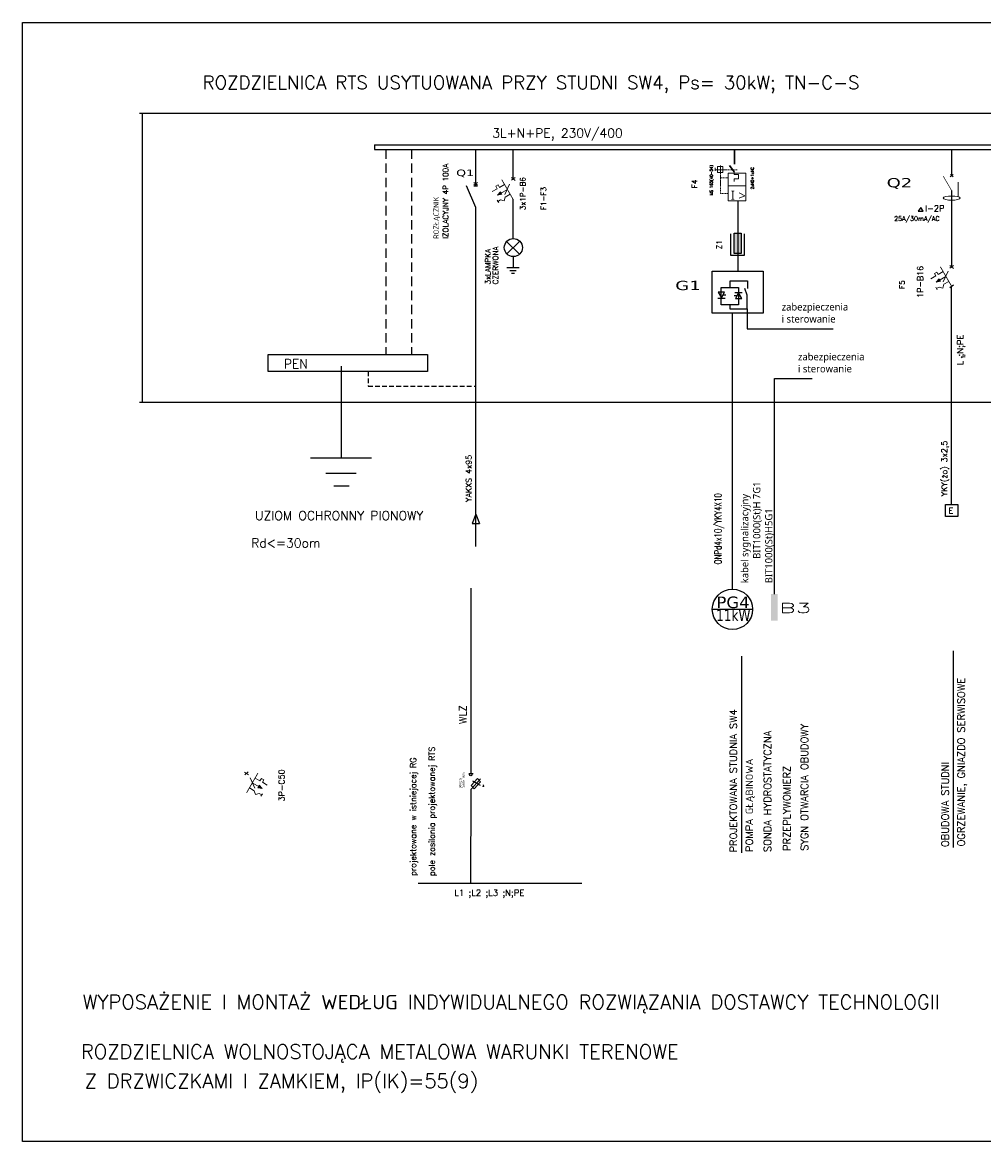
# Model space of a CAD drawing. Header units: millimetres. Extents: x 201 to 4445, y 215 to 3185.
# Tile 1 of 2: x 201 to 2752, y 215 to 3185. Entities that reach past the tile are written whole.
import ezdxf
from ezdxf.enums import TextEntityAlignment as Align

# ---------------------------------------------------------------- set-up
doc = ezdxf.new("R2010")
doc.units = ezdxf.units.MM
doc.linetypes.add('DASHED', pattern=[19.05, 12.7, -6.35])
doc.linetypes.add('HIDDEN', pattern=[0.375, 0.25, -0.125])
for name, color, linetype in [('APARATY_EL', 140, 'Continuous'), ('DACH', 7, 'Continuous'), ('EL', 7, 'Continuous')]:
    doc.layers.add(name, color=color, linetype=linetype)
doc.styles.add('_TCW_TXTSTY_2', font='verdana.ttf')
doc.styles.add('ROMANS', font='romans.shx')
doc.styles.get("Standard").update_dxf_attribs({"font": 'txt.shx'})

# ---------------------------------------------------------------- blocks, each defined once
blk = doc.blocks.new('tojkat')
at = {"layer": 'APARATY_EL', "ltscale": 2}
for p, q in [((151948.7, -41560.9), (151942.1, -41570.7)), ((151942.1, -41570.7), (151955.3, -41570.7)), ((151955.3, -41570.7), (151948.7, -41560.9))]:
    blk.add_line(p, q, dxfattribs=at)
blk = doc.blocks.new('pkzm')
at = {"layer": 'EL', "color": 0, "linetype": 'Continuous', "lineweight": 30, "ltscale": 10, "flags": 128}
for points in [[(687.4, 287.5), (687.4, 255.5)], [(676, 252.4), (686.4, 238.4)]]:
    blk.add_lwpolyline(points, dxfattribs=at)
at = {"layer": 'EL', "color": 0, "linetype": 'Continuous', "lineweight": 13, "ltscale": 10}
blk.add_lwpolyline([(649.7, 250.3), (661.6, 250.3), (661.6, 237.4), (649.7, 237.4)], close=True, dxfattribs=at)
at = {"layer": 'EL', "color": 0, "linetype": 'Continuous', "lineweight": 20, "ltscale": 10, "flags": 128}
for points in [[(655.9, 252.4), (655.9, 234.9)], [(643.5, 243.1), (668.3, 243.1)], [(644.1, 247.1), (644.1, 240.6)], [(672.9, 235.4), (712.5, 235.4), (712.5, 174.8), (673.1, 174.8), (673.1, 235.4)], [(673.1, 207.7), (712.5, 207.7)], [(697.6, 192.3), (710.1, 185.9), (697.1, 180.3)]]:
    blk.add_lwpolyline(points, dxfattribs=at)
at = {"layer": 'EL', "color": 0, "linetype": 'HIDDEN', "lineweight": 18, "ltscale": 10, "flags": 128}
for points in [[(655.9, 234.9), (655.9, 225.3), (673.1, 225.3)], [(655.9, 225.3), (655.9, 190.8), (673.1, 190.8)], [(668.3, 243.1), (693.3, 243.1)]]:
    blk.add_lwpolyline(points, dxfattribs=at)
at = {"layer": 'EL', "color": 0, "linetype": 'Continuous', "lineweight": 13, "ltscale": 10, "flags": 128}
blk.add_lwpolyline([(686.4, 238.4), (686.4, 232.7), (695.7, 232.7), (695.7, 222.9), (686.4, 222.9), (686.4, 217.2)], dxfattribs=at)
at = {"color": 0, "linetype": 'Continuous', "insert": (687.9, 177), "char_height": 20, "width": 15.049, "attachment_point": 1, "rotation": 180.0257}
blk.add_mtext('{\\fTrebuchet MS|b0|i0|c238|p34;I}', dxfattribs=at)

msp = doc.modelspace()

# ---------------------------------------------------------------- hatches: boundary and pattern name
at = {"true_color": 0x4c0000}
h = msp.add_hatch(color=18, dxfattribs=at)
h.dxf.hatch_style = 1
h.set_gradient(color1=(76, 0, 0), one_color=1, tint=1)
h.paths.add_polyline_path([(2090.5, 2570.8), (2108.5, 2570.8), (2108.5, 2624.8), (2090.5, 2624.8)])
at = {"layer": 'APARATY_EL', "lineweight": 0}
for points in [[(1474, 2728.7), (1470.2, 2735.2), (1462.4, 2726.3)], [(2637.8, 2497.5), (2634.1, 2504), (2626.2, 2495.2)], [(825.8, 1153.6), (829.5, 1160.1), (837.4, 1151.3)]]:
    msp.add_hatch(color=0, dxfattribs=at).paths.add_polyline_path(points)

# ---------------------------------------------------------------- linework, layer by layer
at = {"color": 0, "linetype": 'Continuous'}
for p, q in [((2099.5, 2711.4), (2099.5, 2524.3)), ((2085.1, 2412.8), (2085.1, 1680.3)), ((2032.2, 1627.6), (2139.1, 1627.6))]:
    msp.add_line(p, q, dxfattribs=at)
at = {"color": 0}
for p, q in [((2092, 2468.1), (2111.4, 2468.1)), ((2066.2, 2452.2), (2046.8, 2452.2)), ((2068.2, 2460.7), (2060.5, 2460.7)), ((2089.9, 2459.6), (2097.6, 2459.6))]:
    msp.add_line(p, q, dxfattribs=at)
at = {"color": 7, "linetype": 'Continuous'}
for p, q in [((1416.7, 1177.5, 12.1), (1391, 1148.9, 12.1)), ((1416.7, 1159.7, 12.1), (1396.4, 1170.8, 12.1)), ((1393.9, 1149.8, 12.1), (1393.9, 1149.8, 12.1)), ((1393.9, 1149.8, 12.1), (1393.9, 1149.8, 12.1))]:
    msp.add_line(p, q, dxfattribs=at)
at = {"linetype": 'HIDDEN', "ltscale": 100}
for points in [[(1166.2, 2847.4), (1166.2, 2303.5)], [(1233.8, 2847.4), (1233.8, 2303.5)]]:
    msp.add_lwpolyline(points, dxfattribs=at)
for points in [[(2080.7, 2623.2), (2080.7, 2566.5), (2117.6, 2566.5), (2117.6, 2623.2)], [(2124.6, 2424.6), (2124.6, 2371.3), (2353.2, 2371.3)]]:
    msp.add_lwpolyline(points)
for points in [[(2090.5, 2624.8), (2108.5, 2624.8), (2108.5, 2570.8), (2090.5, 2570.8)], [(853.6, 2303.5), (1276.6, 2303.5), (1276.6, 2258.5), (853.6, 2258.5)]]:
    msp.add_lwpolyline(points, close=True)
at = {"color": 0}
for points in [[(2031.9, 2524.3), (2167.1, 2524.3), (2167.1, 2412.8), (2031.9, 2412.8)], [(2056.2, 2453.2), (2064.9, 2468.2), (2047.6, 2468.2)], [(2101.9, 2467.1), (2093.3, 2452.1), (2110.6, 2452.1)]]:
    msp.add_lwpolyline(points, close=True, dxfattribs=at)
for points in [[(2079.4, 2481.4), (2079.4, 2499.1), (2125.8, 2499.1), (2125.8, 2478.5)], [(2055.8, 2481.4), (2101.7, 2481.4), (2101.7, 2435.3), (2055.8, 2435.3), (2055.8, 2481.4)], [(2124.6, 2460.9), (2118.1, 2478.8)], [(2078.7, 2435.3), (2078.7, 2424.6), (2124.6, 2424.6), (2124.6, 2460.9)], [(1391, 1148.9), (1390.7, 900.7)], [(1251.7, 900.7), (1686, 900.7)]]:
    msp.add_lwpolyline(points, dxfattribs=at)
at = {"linetype": 'HIDDEN', "ltscale": 50}
msp.add_lwpolyline([(1118.6, 2258.5), (1118.6, 2219.1), (1404.4, 2219.1)], dxfattribs=at)
at = {"color": 0, "linetype": 'Continuous'}
for points in [[(2196.9, 1667.4), (2196.9, 2239.9), (2297.2, 2239.9)], [(2196.9, 1667.4), (2196.9, 1962.3), (2196.9, 1962.3)]]:
    msp.add_lwpolyline(points, dxfattribs=at)
at = {"color": 7, "linetype": 'Continuous', "elevation": 12.1}
msp.add_lwpolyline([(1417, 1168.9), (1400.2, 1150.5), (1392.1, 1159.4), (1408.9, 1177.8)], close=True, dxfattribs=at)
at = {"color": 0, "linetype": 'Continuous'}
msp.add_circle((2085.5, 1627), 53.5, dxfattribs=at)
msp.add_solid([(2187.9, 1667.4), (2205.9, 1667.4), (2187.9, 1597.1), (2205.9, 1597.1)], dxfattribs=at)
at = {"layer": 'APARATY_EL', "color": 0, "linetype": 'DASHED', "ltscale": 0.07}
for p, q in [((3581.3, 2942.7), (512.5, 2942.7)), ((519.6, 2942.7), (519.6, 2177.1)), ((512.5, 2177.1), (3581.3, 2177.1))]:
    msp.add_line(p, q, dxfattribs=at)
at = {"layer": 'APARATY_EL', "color": 0}
for p, q in [((1135.9, 2859.8), (3148, 2859.8)), ((1136.8, 2847.4), (1136.8, 2859.8)), ((1135.9, 2847.4), (3148, 2847.4)), ((1404.4, 2750.8), (1404.4, 2847.4)), ((1404.4, 2765.3), (1404.4, 2847.4)), ((1504.1, 2768.9), (1504.1, 2847.4)), ((1504.1, 2768.9), (1504.1, 2847.4)), ((2667.3, 2777.7), (2667.3, 2847.4)), ((1404.4, 2693.7), (1380.3, 2750.8)), ((1399.3, 2750.8), (1408.8, 2750.8)), ((1503.3, 2611), (1503.3, 2715.4)), ((1404.4, 1869.1), (1404.4, 2693.7)), ((1486.4, 2603.2), (1520.3, 2569.2)), ((1521.1, 2604), (1487.2, 2570)), ((1503.3, 2563), (1503.3, 2533)), ((1519.5, 2533), (1487.2, 2533)), ((1511.4, 2524.9), (1495.3, 2524.9)), ((1507.6, 2518.2), (1499.5, 2518.2)), ((2667.1, 1905.3), (2667.2, 2484.2)), ((1047, 2272.3), (1047, 2028)), ((1128, 2028), (966.1, 2028)), ((1087.5, 1987.6), (1006.6, 1987.6)), ((1068.4, 1954), (1028, 1954)), ((1404.4, 1879.2), (1394.6, 1854.9)), ((1404.4, 1879.2), (1414.1, 1854.9)), ((1394.6, 1854.9), (1414.1, 1854.9)), ((1404.4, 1794), (1404.4, 1869.1)), ((1391.1, 1683.1), (1391.1, 1191.6, -6)), ((2671.2, 1517), (2671.2, 995.1)), ((2109.2, 1502.6), (2109.2, 980.6))]:
    msp.add_line(p, q, dxfattribs=at)
at = {"layer": 'APARATY_EL', "color": 0, "lineweight": 0}
for p, q in [((1509.3, 2772.6), (1499.2, 2765.4)), ((1499.5, 2773), (1508.7, 2765.3)), ((2671.4, 2780.5), (2663.5, 2775)), ((2663.8, 2780.8), (2670.9, 2774.8)), ((1409.4, 2759.6), (1399.3, 2752.5)), ((1399.6, 2760), (1408.8, 2752.3)), ((1461.4, 2743.1), (1448.4, 2735.6)), ((1457.6, 2749.6), (1461.4, 2743.1)), ((1488.4, 2741.3), (1462.4, 2726.3)), ((1470.2, 2735.2), (1462.4, 2726.3)), ((1467.9, 2746.8), (1464.1, 2753.3)), ((1480.9, 2754.3), (1467.9, 2746.8)), ((1474, 2728.7), (1470.2, 2735.2)), ((1493.9, 2755.2), (1481.3, 2727.4)), ((1493.9, 2755.2), (1481.3, 2727.4)), ((1465.3, 2706.4), (1461.5, 2712.9)), ((1462.4, 2726.3), (1474, 2728.7)), ((1469.9, 2713.4), (1463.4, 2709.6)), ((1463.4, 2709.6), (1465.3, 2706.4)), ((1480.1, 2710.6), (1469.9, 2713.4)), ((1482.9, 2720.9), (1480.1, 2710.6)), ((1495.9, 2728.4), (1482.9, 2720.9)), ((2672.3, 2539.1), (2662.3, 2531.9)), ((2662.6, 2539.4), (2671.8, 2531.7)), ((2625.2, 2511.9), (2612.2, 2504.4)), ((2621.5, 2518.4), (2625.2, 2511.9)), ((2652.2, 2510.2), (2626.2, 2495.2)), ((2634.1, 2504), (2626.2, 2495.2)), ((2626.2, 2495.2), (2637.8, 2497.5)), ((2631.7, 2515.7), (2628, 2522.1)), ((2644.7, 2523.2), (2631.7, 2515.7)), ((2637.8, 2497.5), (2634.1, 2504)), ((2657.8, 2524.1), (2645.1, 2496.3)), ((2657.8, 2524.1), (2645.1, 2496.3)), ((2659.7, 2497.2), (2646.7, 2489.7)), ((2629.1, 2475.2), (2625.4, 2481.7)), ((2633.7, 2482.2), (2627.2, 2478.4)), ((2627.2, 2478.4), (2629.1, 2475.2)), ((2644, 2479.4), (2633.7, 2482.2)), ((2646.7, 2489.7), (2644, 2479.4)), ((791.2, 1195.1), (801.3, 1188)), ((801, 1195.5), (791.8, 1187.8)), ((805.8, 1180.1), (818.5, 1152.3)), ((805.8, 1180.1), (818.5, 1152.3)), ((811.4, 1166.2), (837.4, 1151.3)), ((818.9, 1179.2), (831.9, 1171.7)), ((825.8, 1153.6), (829.5, 1160.1)), ((829.5, 1160.1), (837.4, 1151.3)), ((831.9, 1171.7), (835.6, 1178.2)), ((842.1, 1174.5), (838.4, 1168)), ((838.4, 1168), (851.4, 1160.5)), ((803.9, 1153.3), (816.9, 1145.8)), ((816.9, 1145.8), (819.6, 1135.5)), ((819.6, 1135.5), (829.9, 1138.3)), ((837.4, 1151.3), (825.8, 1153.6)), ((829.9, 1138.3), (836.4, 1134.5)), ((834.5, 1131.3), (838.2, 1137.8)), ((836.4, 1134.5), (834.5, 1131.3))]:
    msp.add_line(p, q, dxfattribs=at)
at = {"layer": 'APARATY_EL', "color": 0, "linetype": 'Continuous', "lineweight": 0}
for p, q in [((1464.1, 2753.3), (1457.6, 2749.6)), ((2628, 2522.1), (2621.5, 2518.4)), ((835.6, 1178.2), (842.1, 1174.5))]:
    msp.add_line(p, q, dxfattribs=at)
at = {"layer": 'APARATY_EL', "color": 0, "ltscale": 0.07}
for p, q in [((2667.2, 2738), (2667.2, 2535.6)), ((2672, 2487.6), (2662, 2480.4))]:
    msp.add_line(p, q, dxfattribs=at)
at = {"layer": 'APARATY_EL', "color": 0, "lineweight": 0, "const_width": 2.21}
for points in [[(1503.3, 2715.4), (1473.4, 2767.3)], [(2667.2, 2484.2), (2637.2, 2536.1)], [(796.4, 1140.3), (826.4, 1192.2)]]:
    msp.add_lwpolyline(points, dxfattribs=at)
at = {"layer": 'APARATY_EL', "color": 0, "linetype": 'Continuous', "lineweight": 0, "const_width": 1.65}
msp.add_lwpolyline([(2667.2, 2738), (2644.8, 2776.7)], dxfattribs=at)
at = {"layer": 'APARATY_EL', "color": 0, "linetype": 'Continuous', "lineweight": 0}
msp.add_lwpolyline([(2684.7, 2760.4, 0, 0, 0), (2667.7, 2760.3, 8.62, 0, 0), (2656.3, 2759.4, 0, 0, 0)], format="xyseb", dxfattribs=at)
msp.add_lwpolyline([(2684.7, 2760.4), (2684.7, 2760.4), (2684.9, 2721.6)], dxfattribs=at)
at = {"layer": 'APARATY_EL', "color": 0}
msp.add_lwpolyline([(2651.1, 1905.3), (2683.2, 1905.3), (2683.2, 1873.1), (2651.1, 1873.1)], close=True, dxfattribs=at)
msp.add_circle((1504.2, 2587), 24, dxfattribs=at)
at = {"layer": 'APARATY_EL', "color": 0, "linetype": 'Continuous', "lineweight": 0}
msp.add_ellipse((2667.2, 2718.2), major_axis=(-22.4, 0), ratio=0.25, dxfattribs=at)
at = {"layer": 'DACH', "color": 9}
msp.add_lwpolyline([(201.5, 3184.5), (4445, 3184.5), (4445, 214.5), (201.5, 214.5)], close=True, dxfattribs=at)
at = {"layer": 'EL', "color": 0, "linetype": 'Continuous', "lineweight": 25, "ltscale": 10, "elevation": -6, "flags": 128}
msp.add_lwpolyline([(1385.7, 1191.6), (1397.4, 1191.6)], dxfattribs=at)
at = {"layer": 'EL', "color": 0, "linetype": 'Continuous', "lineweight": 25, "ltscale": 10}
msp.add_circle((1391.1, 1188.2, -6), 3.41, dxfattribs=at)

# ---------------------------------------------------------------- block references
at = {"layer": 'APARATY_EL', "color": 0}
msp.add_blockref('tojkat', (-149363.5, 44254), dxfattribs=at)
at = {"layer": 'EL', "color": 0, "linetype": 'HIDDEN', "lineweight": 18, "xscale": 1.2, "yscale": 1.2, "zscale": 1.2}
msp.add_blockref('pkzm', (1266.5, 2501.6), dxfattribs=at)

# ---------------------------------------------------------------- texts
at = {"color": 0, "linetype": 'Continuous', "style": '_TCW_TXTSTY_2'}
for s, height, width, p, p2 in [('Q1', 17.23, 1.406482, (1352.5, 2776.7), (1399.9, 2776.7)), ('Q2', 24.62, 1.406482, (2494.8, 2746.8), (2562.5, 2746.8)), ('G1', 24.62, 1.418162, (1933.8, 2474.1), (2001.6, 2474.1)), ('PG4', 30.77, 1.033637, (2043.1, 1630.2), (2131.2, 1630.2)), ('11kW', 30.77, 0.755433, (2042.1, 1596.2), (2133.3, 1596.2))]:
    msp.add_text(s, height=height, dxfattribs=dict(at, width=width)).set_placement(p, p2, align=Align.FIT)
at = {"color": 0, "linetype": 'Continuous', "width": 0.671894}
msp.add_text('ONPd4x10/YKY4X10', height=19.167, rotation=89.9782, dxfattribs=at).set_placement((2056.9, 1746.3), (2056.9, 1935.2), align=Align.FIT)
at = {"color": 0, "linetype": 'Continuous', "width": 1.976771}
msp.add_text('B3', height=25.56, dxfattribs=at).set_placement((2210.3, 1617.8), (2294.5, 1617.8), align=Align.FIT)
at = {"color": 7, "linetype": 'Continuous', "width": 1.258503}
msp.add_text('3', height=4.32, dxfattribs=at).set_placement((1422.6, 1156.5, 30.1), (1426.2, 1156.5, 30.1), align=Align.FIT)
at = {"color": 7, "linetype": 'Continuous', "attachment_point": 1}
for s, insert, char_height, width, rotation in [('{\\fTrebuchet MS|b0|i0|c238|p34;zabezpieczenia\\Pi sterowanie }', (2216.2, 2439.1), 19.167, 225.309, 0.0257), ('{\\fTrebuchet MS|b0|i0|c238|p34;zabezpieczenia\\Pi sterowanie }', (2259.5, 2306.9), 19.167, 225.309, 0.0257), ('{\\fTrebuchet MS|b0|i0|c238|p34;50A/gG\\P3xRBK-160A}', (1360.4, 1152.8, 12.1), 5.565, 30.151, 90)]:
    msp.add_mtext(s, dxfattribs=dict(at, insert=insert, char_height=char_height, width=width, rotation=rotation))
at = {"color": 0, "linetype": 'Continuous', "insert": (2108.5, 1696.2), "char_height": 19.167, "width": 320.603, "attachment_point": 1, "rotation": 90.0257}
msp.add_mtext('{\\fTrebuchet MS|b0|i0|c238|p34;kabel sygnalizacyjny \\P          BIT1000(St)H 7G1\\PBIT1000(St)H5G1}', dxfattribs=at)
at = {"layer": 'APARATY_EL', "color": 0, "style": 'ROMANS'}
for s, height, p in [('ROZDZIELNICA RTS USYTUOWANA PRZY STUDNI SW4, Ps= 30kW; TN-C-S', 35.267, (679.8, 3007.4)), ('3L+N+PE, 230V/400', 23.958, (1448.4, 2878.7)), ('I-2P', 15.97, (2596.6, 2683)), ('25A/30mA/AC', 12.285, (2514.6, 2657.8)), ('PEN ', 23.96, (895.2, 2266.5)), ('UZIOM OCHRONNY PIONOWY', 23.958, (818.8, 1863.8)), ('E', 15.2, (2659.2, 1881.1)), ('Rd<=30om', 23.96, (808.7, 1791.2)), ('L1 ;L2 ;L3 ;N;PE', 16.611, (1347.7, 866.4)), ('WYPOSAŻENIE I MONTAŻ WEDŁUG INDYWIDUALNEGO ROZWIĄZANIA DOSTAWCY TECHNOLOGII', 37.949, (361.4, 565.7)), ('ROZDZIELNICA WOLNOSTOJĄCA METALOWA WARUNKI TERENOWE', 37.949, (356.8, 434.2)), ('Z DRZWICZKAMI I ZAMKIEM, IP(IK)=55(9)', 37.949, (366.8, 356.6))]:
    msp.add_text(s, height=height, dxfattribs=at).set_placement(p)
for s, height, p in [('IZOLACYJNY 4P 100A', 14.055, (1331.5, 2610)), ('2xNO+1xNC', 7.38, (2141.9, 2741.6)), ('F4', 14.06, (1991.8, 2744.2)), ('MS 165(40-54)', 7.379, (2033.1, 2725.8)), ('ROZŁĄCZNIK', 14.06, (1306.3, 2610)), ('3x1P-B6', 14.06, (1536.1, 2686.3)), ('F1-F3', 14.06, (1591.5, 2686.3)), ('CZERWONA', 14.06, (1463.9, 2489.3)), ('Z1', 14.06, (2057.4, 2582.6)), ('3xLAMPKA', 14.06, (1443.6, 2489.3)), ('F5', 14.06, (2542.5, 2477.1)), ('1P-B16', 15.46, (2591.6, 2453.5)), ('L ;N;PE', 16.61, (2698.2, 2274.5)), ('1', 10.4, (2703.1, 2292)), ('YKY(żo) 3x2,5', 15.356, (2655.3, 1926.9)), ('YAKXS 4x95', 15.36, (1393.4, 1911.8)), ('OGRZEWANIE, GNIAZDO SERWISOWE', 19.166, (2702, 997.6)), ('WLZ', 19.17, (1379.5, 1322.8)), ('PROJEKTOWANA STUDNIA SW4', 19.166, (2097.5, 981.7)), ('SONDA HYDROSTATYCZNA', 19.166, (2188.3, 982.8)), ('SYGN OTWARCIA OBUDOWY', 19.166, (2286.1, 985.9)), ('POMPA GŁĄBINOWA', 19.166, (2140, 983.1)), ('OBUDOWA STUDNI', 19.166, (2659.5, 996.1)), ('PRZEPLYWOMIERZ', 19.166, (2239.5, 985.9)), ('3P-C50', 15.46, (897, 1117.5))]:
    msp.add_text(s, height=height, rotation=90, dxfattribs=at).set_placement(p)
at = {"layer": 'APARATY_EL', "color": 1, "style": 'ROMANS'}
for s, p in [('pole zasilania projektowanej RTS', (1295.7, 919.3)), ('projektowane w istniejacej RG ', (1246, 919.7))]:
    msp.add_text(s, height=15.461, rotation=90, dxfattribs=at).set_placement(p)

doc.saveas('drawing.dxf')
